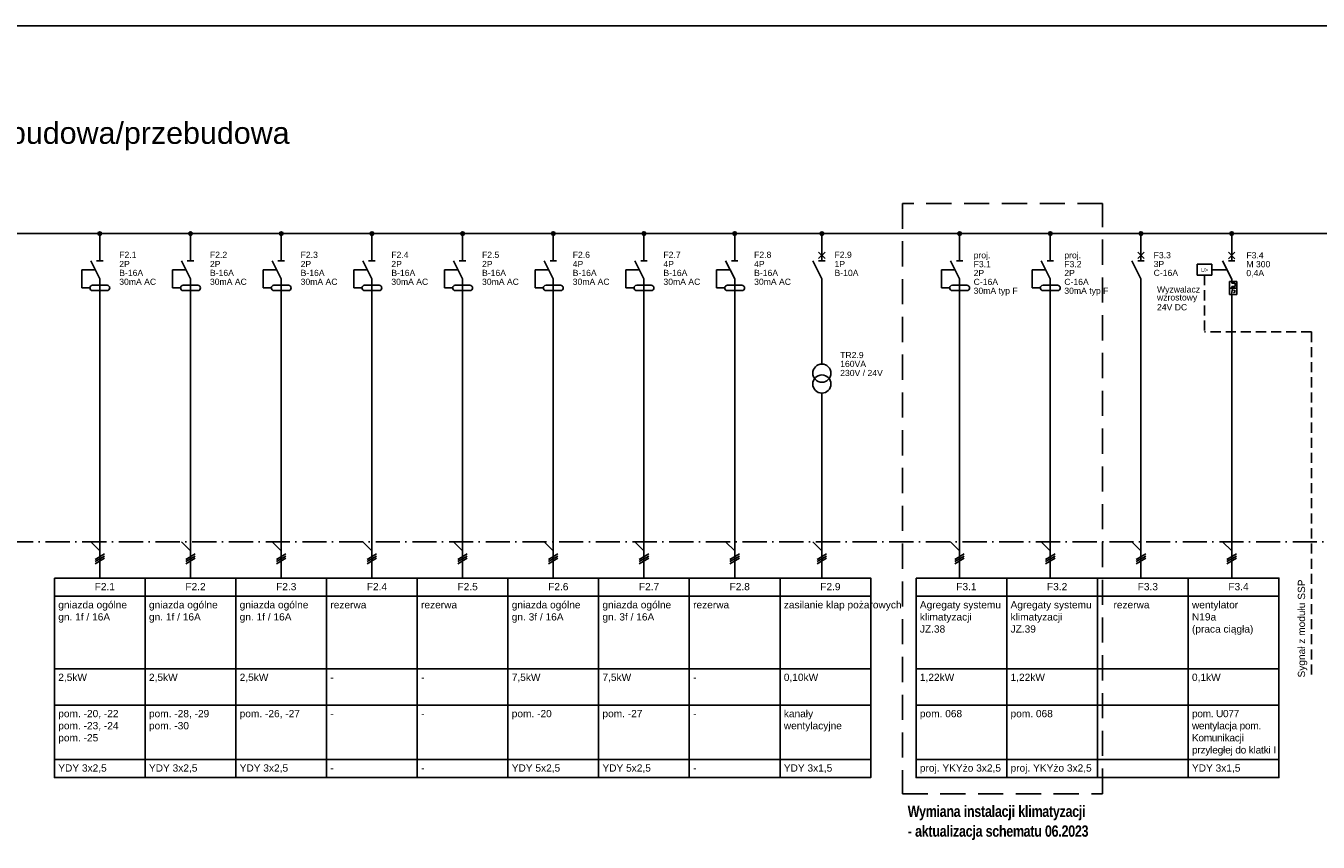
# Model space of a CAD drawing. Header units: centimetres. Extents: x -4250 to -484, y 169 to 6592.
# Tile 30 of 178: x -2486 to -2166, y 1343 to 1545. Entities that reach past the tile are written whole.
import ezdxf

# ---------------------------------------------------------------- set-up
doc = ezdxf.new("R2010")
doc.units = ezdxf.units.CM
doc.linetypes.add('ACAD_ISO10W100', pattern=[18, 12, -3, 0, -3])
doc.linetypes.add('DISCONTINU2', pattern=[0.375, 0.25, -0.125])
doc.layers.add('1', color=7, linetype='Continuous')
doc.styles.add('ARIAL', font='arial.ttf')
doc.styles.add('OPIS_LAYOUT', font='arial.ttf', dxfattribs={"width": 0.7})

msp = doc.modelspace()

# ---------------------------------------------------------------- linework, layer by layer
msp.add_line((-2761.068, 1545.4975), (-1843.9468, 1545.4975))
at = {"color": 1, "linetype": 'DISCONTINU2', "ltscale": 10}
for p, q in [((-2194.0734, 1483.6207), (-2194.0734, 1469.5281)), ((-2167.5538, 1469.5281), (-2194.0734, 1469.5281)), ((-2167.5538, 1469.5281), (-2167.5538, 1384.243))]:
    msp.add_line(p, q, dxfattribs=at)
at = {"color": 10, "linetype": 'DISCONTINU2', "ltscale": 25}
msp.add_lwpolyline([(-2268.9881, 1354.9407), (-2219.3344, 1354.9407), (-2219.3344, 1501.4054), (-2268.9881, 1501.4054)], close=True, dxfattribs=at)
at = {"linetype": 'ACAD_ISO10W100', "ltscale": 0.5}
msp.add_lwpolyline([(-2690.8734, 1417.4617), (-1897.0734, 1417.4617)], dxfattribs=at)
for points in [[(-2479.3734, 1408.4527), (-2456.8734, 1408.4527), (-2456.8734, 1403.9527), (-2479.3734, 1403.9527), (-2479.3734, 1408.4527)], [(-2456.8734, 1408.4527), (-2434.3734, 1408.4527), (-2434.3734, 1403.9527), (-2456.8734, 1403.9527), (-2456.8734, 1408.4527)], [(-2434.3734, 1408.4527), (-2411.8734, 1408.4527), (-2411.8734, 1403.9527), (-2434.3734, 1403.9527), (-2434.3734, 1408.4527)], [(-2411.8734, 1408.4527), (-2389.3734, 1408.4527), (-2389.3734, 1403.9527), (-2411.8734, 1403.9527), (-2411.8734, 1408.4527)], [(-2389.3734, 1408.4527), (-2366.8734, 1408.4527), (-2366.8734, 1403.9527), (-2389.3734, 1403.9527), (-2389.3734, 1408.4527)], [(-2366.8734, 1408.4527), (-2344.3734, 1408.4527), (-2344.3734, 1403.9527), (-2366.8734, 1403.9527), (-2366.8734, 1408.4527)], [(-2344.3734, 1408.4527), (-2321.8734, 1408.4527), (-2321.8734, 1403.9527), (-2344.3734, 1403.9527), (-2344.3734, 1408.4527)], [(-2321.8734, 1408.4527), (-2299.3734, 1408.4527), (-2299.3734, 1403.9527), (-2321.8734, 1403.9527), (-2321.8734, 1408.4527)], [(-2299.3734, 1408.4527), (-2276.8734, 1408.4527), (-2276.8734, 1403.9527), (-2299.3734, 1403.9527), (-2299.3734, 1408.4527)], [(-2479.3734, 1403.9527), (-2456.8734, 1403.9527), (-2456.8734, 1385.9527), (-2479.3734, 1385.9527), (-2479.3734, 1403.9527)], [(-2456.8734, 1403.9527), (-2434.3734, 1403.9527), (-2434.3734, 1385.9527), (-2456.8734, 1385.9527), (-2456.8734, 1403.9527)], [(-2434.3734, 1403.9527), (-2411.8734, 1403.9527), (-2411.8734, 1385.9527), (-2434.3734, 1385.9527), (-2434.3734, 1403.9527)], [(-2411.8734, 1403.9527), (-2389.3734, 1403.9527), (-2389.3734, 1385.9527), (-2411.8734, 1385.9527), (-2411.8734, 1403.9527)], [(-2389.3734, 1403.9527), (-2366.8734, 1403.9527), (-2366.8734, 1385.9527), (-2389.3734, 1385.9527), (-2389.3734, 1403.9527)], [(-2366.8734, 1403.9527), (-2344.3734, 1403.9527), (-2344.3734, 1385.9527), (-2366.8734, 1385.9527), (-2366.8734, 1403.9527)], [(-2344.3734, 1403.9527), (-2321.8734, 1403.9527), (-2321.8734, 1385.9527), (-2344.3734, 1385.9527), (-2344.3734, 1403.9527)], [(-2321.8734, 1403.9527), (-2299.3734, 1403.9527), (-2299.3734, 1385.9527), (-2321.8734, 1385.9527), (-2321.8734, 1403.9527)], [(-2299.3734, 1403.9527), (-2276.8734, 1403.9527), (-2276.8734, 1385.9527), (-2299.3734, 1385.9527), (-2299.3734, 1403.9527)], [(-2479.3734, 1385.9527), (-2456.8734, 1385.9527), (-2456.8734, 1376.9527), (-2479.3734, 1376.9527), (-2479.3734, 1385.9527)], [(-2456.8734, 1385.9527), (-2434.3734, 1385.9527), (-2434.3734, 1376.9527), (-2456.8734, 1376.9527), (-2456.8734, 1385.9527)], [(-2434.3734, 1385.9527), (-2411.8734, 1385.9527), (-2411.8734, 1376.9527), (-2434.3734, 1376.9527), (-2434.3734, 1385.9527)], [(-2411.8734, 1385.9527), (-2389.3734, 1385.9527), (-2389.3734, 1376.9527), (-2411.8734, 1376.9527), (-2411.8734, 1385.9527)], [(-2389.3734, 1385.9527), (-2366.8734, 1385.9527), (-2366.8734, 1376.9527), (-2389.3734, 1376.9527), (-2389.3734, 1385.9527)], [(-2366.8734, 1385.9527), (-2344.3734, 1385.9527), (-2344.3734, 1376.9527), (-2366.8734, 1376.9527), (-2366.8734, 1385.9527)], [(-2344.3734, 1385.9527), (-2321.8734, 1385.9527), (-2321.8734, 1376.9527), (-2344.3734, 1376.9527), (-2344.3734, 1385.9527)], [(-2321.8734, 1385.9527), (-2299.3734, 1385.9527), (-2299.3734, 1376.9527), (-2321.8734, 1376.9527), (-2321.8734, 1385.9527)], [(-2299.3734, 1385.9527), (-2276.8734, 1385.9527), (-2276.8734, 1376.9527), (-2299.3734, 1376.9527), (-2299.3734, 1385.9527)], [(-2479.3734, 1376.9527), (-2456.8734, 1376.9527), (-2456.8734, 1363.4527), (-2479.3734, 1363.4527), (-2479.3734, 1376.9527)], [(-2456.8734, 1376.9527), (-2434.3734, 1376.9527), (-2434.3734, 1363.4527), (-2456.8734, 1363.4527), (-2456.8734, 1376.9527)], [(-2434.3734, 1376.9527), (-2411.8734, 1376.9527), (-2411.8734, 1363.4527), (-2434.3734, 1363.4527), (-2434.3734, 1376.9527)], [(-2411.8734, 1376.9527), (-2389.3734, 1376.9527), (-2389.3734, 1363.4527), (-2411.8734, 1363.4527), (-2411.8734, 1376.9527)], [(-2389.3734, 1376.9527), (-2366.8734, 1376.9527), (-2366.8734, 1363.4527), (-2389.3734, 1363.4527), (-2389.3734, 1376.9527)], [(-2366.8734, 1376.9527), (-2344.3734, 1376.9527), (-2344.3734, 1363.4527), (-2366.8734, 1363.4527), (-2366.8734, 1376.9527)], [(-2344.3734, 1376.9527), (-2321.8734, 1376.9527), (-2321.8734, 1363.4527), (-2344.3734, 1363.4527), (-2344.3734, 1376.9527)], [(-2321.8734, 1376.9527), (-2299.3734, 1376.9527), (-2299.3734, 1363.4527), (-2321.8734, 1363.4527), (-2321.8734, 1376.9527)], [(-2299.3734, 1376.9527), (-2276.8734, 1376.9527), (-2276.8734, 1363.4527), (-2299.3734, 1363.4527), (-2299.3734, 1376.9527)], [(-2479.3734, 1363.4527), (-2456.8734, 1363.4527), (-2456.8734, 1358.9527), (-2479.3734, 1358.9527), (-2479.3734, 1363.4527)], [(-2456.8734, 1363.4527), (-2434.3734, 1363.4527), (-2434.3734, 1358.9527), (-2456.8734, 1358.9527), (-2456.8734, 1363.4527)], [(-2434.3734, 1363.4527), (-2411.8734, 1363.4527), (-2411.8734, 1358.9527), (-2434.3734, 1358.9527), (-2434.3734, 1363.4527)], [(-2411.8734, 1363.4527), (-2389.3734, 1363.4527), (-2389.3734, 1358.9527), (-2411.8734, 1358.9527), (-2411.8734, 1363.4527)], [(-2389.3734, 1363.4527), (-2366.8734, 1363.4527), (-2366.8734, 1358.9527), (-2389.3734, 1358.9527), (-2389.3734, 1363.4527)], [(-2366.8734, 1363.4527), (-2344.3734, 1363.4527), (-2344.3734, 1358.9527), (-2366.8734, 1358.9527), (-2366.8734, 1363.4527)], [(-2344.3734, 1363.4527), (-2321.8734, 1363.4527), (-2321.8734, 1358.9527), (-2344.3734, 1358.9527), (-2344.3734, 1363.4527)], [(-2321.8734, 1363.4527), (-2299.3734, 1363.4527), (-2299.3734, 1358.9527), (-2321.8734, 1358.9527), (-2321.8734, 1363.4527)], [(-2299.3734, 1363.4527), (-2276.8734, 1363.4527), (-2276.8734, 1358.9527), (-2299.3734, 1358.9527), (-2299.3734, 1363.4527)]]:
    msp.add_lwpolyline(points)
at = {"color": 4}
for points in [[(-2265.6234, 1408.4527), (-2243.1234, 1408.4527), (-2243.1234, 1403.9527), (-2265.6234, 1403.9527), (-2265.6234, 1408.4527)], [(-2243.1234, 1408.4527), (-2220.6234, 1408.4527), (-2220.6234, 1403.9527), (-2243.1234, 1403.9527), (-2243.1234, 1408.4527)], [(-2220.6234, 1408.4527), (-2198.1234, 1408.4527), (-2198.1234, 1403.9527), (-2220.6234, 1403.9527), (-2220.6234, 1408.4527)], [(-2265.6234, 1403.9527), (-2243.1234, 1403.9527), (-2243.1234, 1385.9527), (-2265.6234, 1385.9527), (-2265.6234, 1403.9527)], [(-2243.1234, 1403.9527), (-2220.6234, 1403.9527), (-2220.6234, 1385.9527), (-2243.1234, 1385.9527), (-2243.1234, 1403.9527)], [(-2220.6234, 1403.9527), (-2198.1234, 1403.9527), (-2198.1234, 1385.9527), (-2220.6234, 1385.9527), (-2220.6234, 1403.9527)], [(-2265.6234, 1385.9527), (-2243.1234, 1385.9527), (-2243.1234, 1376.9527), (-2265.6234, 1376.9527), (-2265.6234, 1385.9527)], [(-2220.6234, 1385.9527), (-2198.1234, 1385.9527), (-2198.1234, 1376.9527), (-2220.6234, 1376.9527), (-2220.6234, 1385.9527)], [(-2265.6234, 1376.9527), (-2243.1234, 1376.9527), (-2243.1234, 1363.4527), (-2265.6234, 1363.4527), (-2265.6234, 1376.9527)], [(-2243.1234, 1376.9527), (-2220.6234, 1376.9527), (-2220.6234, 1363.4527), (-2243.1234, 1363.4527), (-2243.1234, 1376.9527)], [(-2220.6234, 1376.9527), (-2198.1234, 1376.9527), (-2198.1234, 1363.4527), (-2220.6234, 1363.4527), (-2220.6234, 1376.9527)], [(-2265.6234, 1363.4527), (-2243.1234, 1363.4527), (-2243.1234, 1358.9527), (-2265.6234, 1358.9527), (-2265.6234, 1363.4527)], [(-2243.1234, 1363.4527), (-2220.6234, 1363.4527), (-2220.6234, 1358.9527), (-2243.1234, 1358.9527), (-2243.1234, 1363.4527)], [(-2220.6234, 1363.4527), (-2198.1234, 1363.4527), (-2198.1234, 1358.9527), (-2220.6234, 1358.9527), (-2220.6234, 1363.4527)]]:
    msp.add_lwpolyline(points, dxfattribs=at)
at = {"color": 1}
for points in [[(-2198.1234, 1408.4527), (-2175.6234, 1408.4527), (-2175.6234, 1403.9527), (-2198.1234, 1403.9527), (-2198.1234, 1408.4527)], [(-2198.1234, 1403.9527), (-2175.6234, 1403.9527), (-2175.6234, 1385.9527), (-2198.1234, 1385.9527), (-2198.1234, 1403.9527)], [(-2198.1234, 1385.9527), (-2175.6234, 1385.9527), (-2175.6234, 1376.9527), (-2198.1234, 1376.9527), (-2198.1234, 1385.9527)], [(-2198.1234, 1376.9527), (-2175.6234, 1376.9527), (-2175.6234, 1363.4527), (-2198.1234, 1363.4527), (-2198.1234, 1376.9527)], [(-2198.1234, 1363.4527), (-2175.6234, 1363.4527), (-2175.6234, 1358.9527), (-2198.1234, 1358.9527), (-2198.1234, 1363.4527)]]:
    msp.add_lwpolyline(points, dxfattribs=at)
at = {"color": 7}
msp.add_lwpolyline([(-2243.1234, 1385.9527), (-2220.6234, 1385.9527), (-2220.6234, 1376.9527), (-2243.1234, 1376.9527), (-2243.1234, 1385.9527)], dxfattribs=at)
at = {"layer": '1'}
for p, q in [((-2693.1234, 1493.9617), (-1881.5777, 1493.9617)), ((-2195.8734, 1486.3207), (-2195.8734, 1483.6207)), ((-2192.2734, 1486.3207), (-2195.8734, 1486.3207)), ((-2192.2734, 1486.3207), (-2192.2734, 1483.6207)), ((-2192.2734, 1483.6207), (-2195.8734, 1483.6207)), ((-2468.1234, 1478.2117), (-2468.1234, 1408.4527)), ((-2445.6234, 1478.2117), (-2445.6234, 1408.4527)), ((-2423.1234, 1478.2117), (-2423.1234, 1408.4527)), ((-2400.6234, 1478.2117), (-2400.6234, 1408.4527)), ((-2378.1234, 1478.2117), (-2378.1234, 1408.4527)), ((-2355.6234, 1478.2117), (-2355.6234, 1408.4527)), ((-2333.1234, 1478.2117), (-2333.1234, 1408.4527)), ((-2310.6234, 1478.2117), (-2310.6234, 1408.4527)), ((-2254.8234, 1478.2117), (-2254.8234, 1408.4527)), ((-2232.3234, 1478.2117), (-2232.3234, 1408.4527)), ((-2209.8234, 1478.2117), (-2209.8234, 1408.4527)), ((-2187.3234, 1475.9167), (-2187.3234, 1408.4527)), ((-2470.3734, 1417.4617), (-2468.1234, 1415.2117)), ((-2447.8734, 1417.4617), (-2445.6234, 1415.2117)), ((-2425.3734, 1417.4617), (-2423.1234, 1415.2117)), ((-2402.8734, 1417.4617), (-2400.6234, 1415.2117)), ((-2380.3734, 1417.4617), (-2378.1234, 1415.2117)), ((-2357.8734, 1417.4617), (-2355.6234, 1415.2117)), ((-2335.3734, 1417.4617), (-2333.1234, 1415.2117)), ((-2312.8734, 1417.4617), (-2310.6234, 1415.2117)), ((-2257.0734, 1417.4617), (-2254.8234, 1415.2117)), ((-2234.5734, 1417.4617), (-2232.3234, 1415.2117)), ((-2212.0734, 1417.4617), (-2209.8234, 1415.2117)), ((-2189.5734, 1417.4617), (-2187.3234, 1415.2117)), ((-2469.2934, 1413.0967), (-2466.9534, 1414.4467)), ((-2469.2934, 1412.5567), (-2466.9534, 1413.9067)), ((-2446.7934, 1413.0967), (-2444.4534, 1414.4467)), ((-2446.7934, 1412.5567), (-2444.4534, 1413.9067)), ((-2424.2934, 1413.0967), (-2421.9534, 1414.4467)), ((-2424.2934, 1412.5567), (-2421.9534, 1413.9067)), ((-2401.7934, 1413.0967), (-2399.4534, 1414.4467)), ((-2401.7934, 1412.5567), (-2399.4534, 1413.9067)), ((-2379.2934, 1413.0967), (-2376.9534, 1414.4467)), ((-2379.2934, 1412.5567), (-2376.9534, 1413.9067)), ((-2356.7934, 1413.0967), (-2354.4534, 1414.4467)), ((-2356.7934, 1412.5567), (-2354.4534, 1413.9067)), ((-2334.2934, 1413.0967), (-2331.9534, 1414.4467)), ((-2334.2934, 1412.5567), (-2331.9534, 1413.9067)), ((-2311.7934, 1413.0967), (-2309.4534, 1414.4467)), ((-2311.7934, 1412.5567), (-2309.4534, 1413.9067)), ((-2255.9934, 1413.0967), (-2253.6534, 1414.4467)), ((-2255.9934, 1412.5567), (-2253.6534, 1413.9067)), ((-2233.4934, 1413.0967), (-2231.1534, 1414.4467)), ((-2233.4934, 1412.5567), (-2231.1534, 1413.9067)), ((-2210.9934, 1413.0967), (-2208.6534, 1414.4467)), ((-2210.9934, 1412.5567), (-2208.6534, 1413.9067)), ((-2188.4934, 1413.0967), (-2186.1534, 1414.4467)), ((-2188.4934, 1412.5567), (-2186.1534, 1413.9067)), ((-2469.2934, 1412.0167), (-2466.9534, 1413.3667)), ((-2446.7934, 1412.0167), (-2444.4534, 1413.3667)), ((-2424.2934, 1412.0167), (-2421.9534, 1413.3667)), ((-2401.7934, 1412.0167), (-2399.4534, 1413.3667)), ((-2379.2934, 1412.0167), (-2376.9534, 1413.3667)), ((-2356.7934, 1412.0167), (-2354.4534, 1413.3667)), ((-2334.2934, 1412.0167), (-2331.9534, 1413.3667)), ((-2311.7934, 1412.0167), (-2309.4534, 1413.3667)), ((-2255.9934, 1412.0167), (-2253.6534, 1413.3667)), ((-2233.4934, 1412.0167), (-2231.1534, 1413.3667)), ((-2210.9934, 1412.0167), (-2208.6534, 1413.3667)), ((-2188.4934, 1412.0167), (-2186.1534, 1413.3667))]:
    msp.add_line(p, q, dxfattribs=at)
at = {"layer": '1', "color": 3}
for p, q in [((-2468.1234, 1493.9617), (-2468.1234, 1491.6667)), ((-2468.1234, 1493.9617), (-2468.1234, 1491.6667)), ((-2468.1234, 1491.7117), (-2468.1234, 1487.2117)), ((-2445.6234, 1493.9617), (-2445.6234, 1491.6667)), ((-2445.6234, 1493.9617), (-2445.6234, 1491.6667)), ((-2445.6234, 1491.7117), (-2445.6234, 1487.2117)), ((-2423.1234, 1493.9617), (-2423.1234, 1491.6667)), ((-2423.1234, 1493.9617), (-2423.1234, 1491.6667)), ((-2423.1234, 1491.7117), (-2423.1234, 1487.2117)), ((-2400.6234, 1493.9617), (-2400.6234, 1491.6667)), ((-2400.6234, 1493.9617), (-2400.6234, 1491.6667)), ((-2400.6234, 1491.7117), (-2400.6234, 1487.2117)), ((-2378.1234, 1493.9617), (-2378.1234, 1491.6667)), ((-2378.1234, 1493.9617), (-2378.1234, 1491.6667)), ((-2378.1234, 1491.7117), (-2378.1234, 1487.2117)), ((-2355.6234, 1493.9617), (-2355.6234, 1491.6667)), ((-2355.6234, 1493.9617), (-2355.6234, 1491.6667)), ((-2355.6234, 1491.7117), (-2355.6234, 1487.2117)), ((-2333.1234, 1493.9617), (-2333.1234, 1491.6667)), ((-2333.1234, 1493.9617), (-2333.1234, 1491.6667)), ((-2333.1234, 1491.7117), (-2333.1234, 1487.2117)), ((-2310.6234, 1493.9617), (-2310.6234, 1491.6667)), ((-2310.6234, 1493.9617), (-2310.6234, 1491.6667)), ((-2310.6234, 1491.7117), (-2310.6234, 1487.2117)), ((-2288.9935, 1493.9617), (-2288.9935, 1491.6667)), ((-2288.9935, 1491.7117), (-2288.9935, 1487.2117)), ((-2254.8234, 1493.9617), (-2254.8234, 1491.6667)), ((-2254.8234, 1491.7117), (-2254.8234, 1487.2117)), ((-2232.3234, 1493.9617), (-2232.3234, 1491.6667)), ((-2232.3234, 1491.7117), (-2232.3234, 1487.2117)), ((-2209.8234, 1493.9617), (-2209.8234, 1491.6667)), ((-2209.8234, 1491.7117), (-2209.8234, 1487.2117)), ((-2187.3234, 1493.9617), (-2187.3234, 1491.6667)), ((-2187.3234, 1491.6667), (-2187.3234, 1487.1667)), ((-2288.1835, 1487.7517), (-2289.8035, 1489.3717)), ((-2289.8035, 1487.7517), (-2288.1835, 1489.3717)), ((-2209.0134, 1487.7517), (-2210.6334, 1489.3717)), ((-2210.6334, 1487.7517), (-2209.0134, 1489.3717)), ((-2186.5134, 1487.7067), (-2188.1334, 1489.3267)), ((-2188.1334, 1487.7067), (-2186.5134, 1489.3267)), ((-2469.2484, 1484.9617), (-2472.6234, 1484.9617)), ((-2472.6234, 1484.9617), (-2472.6234, 1480.4617)), ((-2468.1234, 1482.7117), (-2470.3734, 1487.2117)), ((-2468.9334, 1487.2117), (-2467.3134, 1487.2117)), ((-2450.1234, 1484.9617), (-2450.1234, 1480.4617)), ((-2446.7484, 1484.9617), (-2450.1234, 1484.9617)), ((-2445.6234, 1482.7117), (-2447.8734, 1487.2117)), ((-2446.4334, 1487.2117), (-2444.8134, 1487.2117)), ((-2427.6234, 1484.9617), (-2427.6234, 1480.4617)), ((-2424.2484, 1484.9617), (-2427.6234, 1484.9617)), ((-2423.1234, 1482.7117), (-2425.3734, 1487.2117)), ((-2423.9334, 1487.2117), (-2422.3134, 1487.2117)), ((-2401.7484, 1484.9617), (-2405.1234, 1484.9617)), ((-2405.1234, 1484.9617), (-2405.1234, 1480.4617)), ((-2400.6234, 1482.7117), (-2402.8734, 1487.2117)), ((-2401.4334, 1487.2117), (-2399.8134, 1487.2117)), ((-2379.2484, 1484.9617), (-2382.6234, 1484.9617)), ((-2382.6234, 1484.9617), (-2382.6234, 1480.4617)), ((-2378.1234, 1482.7117), (-2380.3734, 1487.2117)), ((-2378.9334, 1487.2117), (-2377.3134, 1487.2117)), ((-2360.1234, 1484.9617), (-2360.1234, 1480.4617)), ((-2356.7484, 1484.9617), (-2360.1234, 1484.9617)), ((-2355.6234, 1482.7117), (-2357.8734, 1487.2117)), ((-2356.4334, 1487.2117), (-2354.8134, 1487.2117)), ((-2334.2484, 1484.9617), (-2337.6234, 1484.9617)), ((-2337.6234, 1484.9617), (-2337.6234, 1480.4617)), ((-2333.1234, 1482.7117), (-2335.3734, 1487.2117)), ((-2333.9334, 1487.2117), (-2332.3134, 1487.2117)), ((-2315.1234, 1484.9617), (-2315.1234, 1480.4617)), ((-2311.7484, 1484.9617), (-2315.1234, 1484.9617)), ((-2310.6234, 1482.7117), (-2312.8734, 1487.2117)), ((-2311.4334, 1487.2117), (-2309.8134, 1487.2117)), ((-2288.9935, 1482.7117), (-2291.2435, 1487.2117)), ((-2288.1835, 1487.2117), (-2289.8035, 1487.2117)), ((-2255.9484, 1484.9617), (-2259.3234, 1484.9617)), ((-2259.3234, 1484.9617), (-2259.3234, 1480.4617)), ((-2254.8234, 1482.7117), (-2257.0734, 1487.2117)), ((-2255.6334, 1487.2117), (-2254.0134, 1487.2117)), ((-2233.4484, 1484.9617), (-2236.8234, 1484.9617)), ((-2236.8234, 1484.9617), (-2236.8234, 1480.4617)), ((-2232.3234, 1482.7117), (-2234.5734, 1487.2117)), ((-2233.1334, 1487.2117), (-2231.5134, 1487.2117)), ((-2209.8234, 1482.7117), (-2212.0734, 1487.2117)), ((-2209.0134, 1487.2117), (-2210.6334, 1487.2117)), ((-2188.4484, 1484.9617), (-2192.2734, 1484.9707)), ((-2187.3234, 1482.6667), (-2189.5734, 1487.1667)), ((-2186.5134, 1487.1667), (-2188.1334, 1487.1667)), ((-2468.1234, 1482.7117), (-2468.1234, 1478.2117)), ((-2445.6234, 1482.7117), (-2445.6234, 1478.2117)), ((-2423.1234, 1482.7117), (-2423.1234, 1478.2117)), ((-2400.6234, 1482.7117), (-2400.6234, 1478.2117)), ((-2378.1234, 1482.7117), (-2378.1234, 1478.2117)), ((-2355.6234, 1482.7117), (-2355.6234, 1478.2117)), ((-2333.1234, 1482.7117), (-2333.1234, 1478.2117)), ((-2310.6234, 1482.7117), (-2310.6234, 1478.2117)), ((-2288.9935, 1482.7117), (-2288.9935, 1461.5617)), ((-2254.8234, 1482.7117), (-2254.8234, 1478.2117)), ((-2232.3234, 1482.7117), (-2232.3234, 1478.2117)), ((-2209.8234, 1482.7117), (-2209.8234, 1478.2117)), ((-2187.8634, 1482.0367), (-2187.8634, 1478.7967)), ((-2187.8634, 1482.0367), (-2186.0634, 1482.0367)), ((-2187.3234, 1482.6667), (-2187.3234, 1481.6767)), ((-2187.3234, 1481.6767), (-2186.4234, 1481.6767)), ((-2186.4234, 1481.6767), (-2186.4234, 1480.7767)), ((-2186.0634, 1482.0367), (-2186.0634, 1478.7967)), ((-2472.6234, 1480.4617), (-2470.5984, 1480.4617)), ((-2466.3234, 1481.1367), (-2469.9234, 1481.1367)), ((-2469.9234, 1479.7867), (-2466.3234, 1479.7867)), ((-2450.1234, 1480.4617), (-2448.0984, 1480.4617)), ((-2443.8234, 1481.1367), (-2447.4234, 1481.1367)), ((-2447.4234, 1479.7867), (-2443.8234, 1479.7867)), ((-2427.6234, 1480.4617), (-2425.5984, 1480.4617)), ((-2421.3234, 1481.1367), (-2424.9234, 1481.1367)), ((-2424.9234, 1479.7867), (-2421.3234, 1479.7867)), ((-2405.1234, 1480.4617), (-2403.0984, 1480.4617)), ((-2398.8234, 1481.1367), (-2402.4234, 1481.1367)), ((-2402.4234, 1479.7867), (-2398.8234, 1479.7867)), ((-2382.6234, 1480.4617), (-2380.5984, 1480.4617)), ((-2376.3234, 1481.1367), (-2379.9234, 1481.1367)), ((-2379.9234, 1479.7867), (-2376.3234, 1479.7867)), ((-2360.1234, 1480.4617), (-2358.0984, 1480.4617)), ((-2353.8234, 1481.1367), (-2357.4234, 1481.1367)), ((-2357.4234, 1479.7867), (-2353.8234, 1479.7867)), ((-2337.6234, 1480.4617), (-2335.5984, 1480.4617)), ((-2331.3234, 1481.1367), (-2334.9234, 1481.1367)), ((-2334.9234, 1479.7867), (-2331.3234, 1479.7867)), ((-2315.1234, 1480.4617), (-2313.0984, 1480.4617)), ((-2308.8234, 1481.1367), (-2312.4234, 1481.1367)), ((-2312.4234, 1479.7867), (-2308.8234, 1479.7867)), ((-2259.3234, 1480.4617), (-2257.2984, 1480.4617)), ((-2253.0234, 1481.1367), (-2256.6234, 1481.1367)), ((-2256.6234, 1479.7867), (-2253.0234, 1479.7867)), ((-2236.8234, 1480.4617), (-2234.7984, 1480.4617)), ((-2230.5234, 1481.1367), (-2234.1234, 1481.1367)), ((-2234.1234, 1479.7867), (-2230.5234, 1479.7867)), ((-2187.8634, 1480.4167), (-2186.0634, 1480.4167)), ((-2187.8634, 1478.7967), (-2186.0634, 1478.7967)), ((-2187.4584, 1479.2467), (-2187.1884, 1479.2467)), ((-2187.3234, 1480.7767), (-2187.3234, 1480.4167)), ((-2187.3234, 1480.7767), (-2186.4234, 1480.7767)), ((-2187.1974, 1479.9667), (-2187.3234, 1479.2467)), ((-2187.3234, 1479.9667), (-2187.0624, 1479.9667)), ((-2187.3234, 1478.7967), (-2187.3234, 1478.1667)), ((-2187.3234, 1478.2117), (-2187.3234, 1475.9167)), ((-2186.8824, 1479.9667), (-2186.3424, 1479.6067)), ((-2186.3424, 1479.6067), (-2186.8824, 1479.2467))]:
    msp.add_line(p, q, dxfattribs=at)
at = {"layer": '1', "lineweight": 15}
msp.add_line((-2187.3234, 1475.9167), (-2187.3234, 1475.9167), dxfattribs=at)
at = {"layer": '1', "color": 0}
for p, q in [((-2288.9935, 1454.3617), (-2288.9935, 1408.4527)), ((-2291.2435, 1417.4617), (-2288.9935, 1415.2117)), ((-2290.1635, 1413.0967), (-2287.8235, 1414.4467)), ((-2290.1635, 1412.5567), (-2287.8235, 1413.9067)), ((-2290.1635, 1412.0167), (-2287.8235, 1413.3667))]:
    msp.add_line(p, q, dxfattribs=at)
for centre in [(-2288.9935, 1459.3117), (-2288.9935, 1456.6117)]:
    msp.add_circle(centre, 2.25, dxfattribs=at)
at = {"layer": '1', "color": 3}
for centre, start, end in [((-2469.9234, 1480.4617), 90, 270), ((-2466.3234, 1480.4617), 270, 90), ((-2447.4234, 1480.4617), 90, 270), ((-2443.8234, 1480.4617), 270, 90), ((-2424.9234, 1480.4617), 90, 270), ((-2421.3234, 1480.4617), 270, 90), ((-2402.4234, 1480.4617), 90, 270), ((-2398.8234, 1480.4617), 270, 90), ((-2379.9234, 1480.4617), 90, 270), ((-2376.3234, 1480.4617), 270, 90), ((-2357.4234, 1480.4617), 90, 270), ((-2353.8234, 1480.4617), 270, 90), ((-2334.9234, 1480.4617), 90, 270), ((-2331.3234, 1480.4617), 270, 90), ((-2312.4234, 1480.4617), 90, 270), ((-2308.8234, 1480.4617), 270, 90), ((-2256.6234, 1480.4617), 90, 270), ((-2253.0234, 1480.4617), 270, 90), ((-2234.1234, 1480.4617), 90, 270), ((-2230.5234, 1480.4617), 270, 90)]:
    msp.add_arc(centre, 0.675, start, end, dxfattribs=at)
at = {"layer": 'Defpoints', "color": 3, "linetype": 'Continuous'}
for centre in [(-2468.1234, 1493.9617), (-2445.6234, 1493.9617), (-2423.1234, 1493.9617), (-2400.6234, 1493.9617), (-2378.1234, 1493.9617), (-2355.6234, 1493.9617), (-2333.1234, 1493.9617), (-2310.6234, 1493.9617), (-2288.9935, 1493.9617), (-2254.8234, 1493.9617), (-2232.3234, 1493.9617), (-2209.8234, 1493.9617), (-2187.3234, 1493.9617)]:
    msp.add_circle(centre, 0.45, dxfattribs=at)

# ---------------------------------------------------------------- texts
at = {"color": 3, "style": 'ARIAL'}
for s, p in [('F2.1', (-2469.3924, 1405.4377)), ('F2.2', (-2446.8924, 1405.4377)), ('F2.3', (-2424.3924, 1405.4377)), ('F2.4', (-2401.8924, 1405.4377)), ('F2.5', (-2379.3924, 1405.4377)), ('F2.6', (-2356.8924, 1405.4377)), ('F2.7', (-2334.3924, 1405.4377)), ('F2.8', (-2311.8924, 1405.4377)), ('F2.9', (-2289.3924, 1405.4377))]:
    msp.add_text(s, height=1.8, dxfattribs=at).set_placement(p)
at = {"color": 4, "style": 'ARIAL'}
for s, p in [('F3.1', (-2255.6424, 1405.4377)), ('F3.2', (-2233.1424, 1405.4377)), ('F3.3', (-2210.6424, 1405.4377))]:
    msp.add_text(s, height=1.8, dxfattribs=at).set_placement(p)
at = {"color": 1, "style": 'ARIAL'}
msp.add_text('F3.4', height=1.8, dxfattribs=at).set_placement((-2188.1424, 1405.4377))
at = {"color": 1, "linetype": 'Continuous', "insert": (-2169.7423, 1408.1116), "char_height": 1.8, "width": 36.6399, "attachment_point": 6, "rotation": 90, "style": 'ARIAL'}
msp.add_mtext('\\fArial|b0|i0|c238|p34;Sygnał z modułu SSP', dxfattribs=at)
at = {"color": 3, "linetype": 'Continuous', "char_height": 1.8, "width": 27.81648, "attachment_point": 1, "style": 'ARIAL'}
for s, insert in [('{\\fArial|b0|i0|c238|p34;gniazda ogólne\\Pgn. 1f / 16A}', (-2478.4284, 1402.7377)), ('{\\fArial|b0|i0|c238|p34;gniazda ogólne\\Pgn. 1f / 16A}', (-2455.9284, 1402.7377)), ('{\\fArial|b0|i0|c238|p34;gniazda ogólne\\Pgn. 1f / 16A}', (-2433.4284, 1402.7377)), ('{\\fArial|b0|i0|c238|p34;rezerwa}', (-2410.9284, 1402.7377)), ('{\\fArial|b0|i0|c238|p34;rezerwa}', (-2388.4284, 1402.7377)), ('{\\fArial|b0|i0|c238|p34;gniazda ogólne\\Pgn. 3f / 16A}', (-2365.9284, 1402.7377)), ('{\\fArial|b0|i0|c238|p34;gniazda ogólne\\Pgn. 3f / 16A}', (-2343.4284, 1402.7377)), ('{\\fArial|b0|i0|c238|p34;rezerwa}', (-2320.9284, 1402.7377)), ('{\\fArial|b0|i0|c238|p34;zasilanie klap pożarowych}', (-2298.4284, 1402.7377)), ('{\\fArial|b0|i0|c238|p34;2,5kW}', (-2478.4284, 1384.7377)), ('{\\fArial|b0|i0|c238|p34;2,5kW}', (-2455.9284, 1384.7377)), ('{\\fArial|b0|i0|c238|p34;2,5kW}', (-2433.4284, 1384.7377)), ('{\\fArial|b0|i0|c238|p34;-}', (-2410.9284, 1384.7377)), ('{\\fArial|b0|i0|c238|p34;-}', (-2388.4284, 1384.7377)), ('{\\fArial|b0|i0|c238|p34;7,5kW}', (-2365.9284, 1384.7377)), ('{\\fArial|b0|i0|c238|p34;7,5kW}', (-2343.4284, 1384.7377)), ('{\\fArial|b0|i0|c238|p34;-}', (-2320.9284, 1384.7377)), ('{\\fArial|b0|i0|c238|p34;0,10kW}', (-2298.4284, 1384.7377)), ('{\\fArial|b0|i0|c238|p34;pom. -20, -22\\Ppom. -23, -24\\Ppom. -25}', (-2478.4284, 1375.7377)), ('{\\fArial|b0|i0|c238|p34;pom. -28, -29\\Ppom. -30}', (-2455.9284, 1375.7377)), ('{\\fArial|b0|i0|c238|p34;pom. -26, -27}', (-2433.4284, 1375.7377)), ('{\\fArial|b0|i0|c238|p34;pom. -20}', (-2365.9284, 1375.7377)), ('{\\fArial|b0|i0|c238|p34;pom. -27}', (-2343.4284, 1375.7377)), ('{\\fArial|b0|i0|c238|p34;kanały\\Pwentylacyjne}', (-2298.4284, 1375.7377)), ('{\\fArial|b0|i0|c238|p34;-}', (-2410.9284, 1375.7377)), ('{\\fArial|b0|i0|c238|p34;-}', (-2388.4284, 1375.7377)), ('{\\fArial|b0|i0|c238|p34;-}', (-2320.9284, 1375.7377)), ('{\\fArial|b0|i0|c238|p34;YDY 3x2,5}', (-2478.4284, 1362.2377)), ('{\\fArial|b0|i0|c238|p34;YDY 3x2,5}', (-2455.9284, 1362.2377)), ('{\\fArial|b0|i0|c238|p34;YDY 3x2,5}', (-2433.4284, 1362.2377)), ('{\\fArial|b0|i0|c238|p34;-}', (-2410.9284, 1362.2377)), ('{\\fArial|b0|i0|c238|p34;-}', (-2388.4284, 1362.2377)), ('{\\fArial|b0|i0|c238|p34;YDY 5x2,5}', (-2365.9284, 1362.2377)), ('{\\fArial|b0|i0|c238|p34;YDY 5x2,5}', (-2343.4284, 1362.2377)), ('{\\fArial|b0|i0|c238|p34;-}', (-2320.9284, 1362.2377)), ('{\\fArial|b0|i0|c238|p34;YDY 3x1,5}', (-2298.4284, 1362.2377))]:
    msp.add_mtext(s, dxfattribs=dict(at, insert=insert))
at = {"color": 4, "linetype": 'Continuous', "char_height": 1.8, "width": 27.81648, "attachment_point": 1, "style": 'ARIAL'}
for s, insert in [('Agregaty systemu klimatyzacji\\PJZ.38', (-2264.6784, 1402.7377)), ('Agregaty systemu klimatyzacji\\PJZ.39', (-2242.1784, 1402.7377)), ('{\\fArial|b0|i0|c238|p34;rezerwa}', (-2216.6471, 1402.7377)), ('1,22kW', (-2264.6784, 1384.7377)), ('1,22kW', (-2242.1784, 1384.7377)), ('pom. 068', (-2264.6784, 1375.7377)), ('pom. 068', (-2242.1784, 1375.7377)), ('proj. YKYżo 3x2,5', (-2264.6784, 1362.2377)), ('proj. YKYżo 3x2,5', (-2242.1784, 1362.2377))]:
    msp.add_mtext(s, dxfattribs=dict(at, insert=insert))
at = {"color": 1, "linetype": 'Continuous', "char_height": 1.8, "width": 27.81648, "attachment_point": 1, "style": 'ARIAL'}
for s, insert in [('\\fArial|b0|i0|c238|p34;wentylator\\PN19a\\P(praca ciągła)', (-2197.1784, 1402.7377)), ('\\fArial|b0|i0|c238|p34;0,1kW', (-2197.1784, 1384.7377)), ('\\fArial|b0|i0|c238|p34;\\T0.95;pom. U077\\Pwentylacja pom.\\PKomunikacji\\Pprzyległej do klatki I', (-2197.1784, 1375.7377)), ('{\\fArial|b0|i0|c238|p34;YDY 3x1,5}', (-2197.1784, 1362.2377))]:
    msp.add_mtext(s, dxfattribs=dict(at, insert=insert))
at = {"char_height": 2.8, "width": 97.718184, "attachment_point": 4, "style": 'OPIS_LAYOUT'}
for s, insert in [('{\\fArial|b1|i0|c238|p34;\\W0.8;\\T0.95;Wymiana instalacji klimatyzacji }', (-2267.6973, 1350.1796)), ('{\\fArial|b1|i0|c238|p34;\\W0.8;\\T0.95;- aktualizacja schematu 06.2023}', (-2267.6973, 1345.2578))]:
    msp.add_mtext(s, dxfattribs=dict(at, insert=insert))
at = {"layer": '1', "color": 3, "style": 'ARIAL'}
for s, p in [('F2.1', (-2463.2994, 1487.9224)), ('F2.2', (-2440.7994, 1487.9224)), ('F2.3', (-2418.2994, 1487.9224)), ('F2.4', (-2395.7994, 1487.9224)), ('F2.5', (-2373.2994, 1487.9224)), ('F2.6', (-2350.7994, 1487.9224)), ('F2.7', (-2328.2994, 1487.9224)), ('F2.8', (-2305.7994, 1487.9224)), ('F2.9', (-2285.8525, 1487.9224)), ('proj.', (-2251.3434, 1487.8144)), ('proj.', (-2228.8434, 1487.8144)), ('F3.3', (-2206.6824, 1487.8291)), ('F3.4', (-2183.6784, 1487.7967)), ('2P', (-2463.2994, 1485.6367)), ('B-16A', (-2463.2994, 1483.4317)), ('2P', (-2440.7994, 1485.6367)), ('B-16A', (-2440.7994, 1483.4317)), ('2P', (-2418.2994, 1485.6367)), ('B-16A', (-2418.2994, 1483.4317)), ('2P', (-2395.7994, 1485.6367)), ('B-16A', (-2395.7994, 1483.4317)), ('2P', (-2373.2994, 1485.6367)), ('B-16A', (-2373.2994, 1483.4317)), ('4P', (-2350.7994, 1485.6367)), ('B-16A', (-2350.7994, 1483.4317)), ('4P', (-2328.2994, 1485.6367)), ('B-16A', (-2328.2994, 1483.4317)), ('4P', (-2305.7994, 1485.6367)), ('B-16A', (-2305.7994, 1483.4317)), ('1P', (-2285.8525, 1485.6367)), ('B-10A', (-2285.8525, 1483.4317)), ('2P', (-2251.3434, 1483.4044)), ('F3.1', (-2251.3434, 1485.6094)), ('2P', (-2228.8434, 1483.4044)), ('F3.2', (-2228.8434, 1485.6094)), ('3P', (-2206.6824, 1485.6367)), ('C-16A', (-2206.6824, 1483.4317)), ('0,4A', (-2183.6784, 1483.3867)), ('M 300', (-2183.6784, 1485.5917)), ('30mA AC', (-2463.2994, 1481.2267)), ('30mA AC', (-2440.7994, 1481.2267)), ('30mA AC', (-2418.2994, 1481.2267)), ('30mA AC', (-2395.7994, 1481.2267)), ('30mA AC', (-2373.2994, 1481.2267)), ('30mA AC', (-2350.7994, 1481.2267)), ('30mA AC', (-2328.2994, 1481.2267)), ('30mA AC', (-2305.7994, 1481.2267)), ('C-16A', (-2251.3434, 1481.1994)), ('C-16A', (-2228.8434, 1481.1994)), ('30mA typ F', (-2251.3434, 1478.9944)), ('30mA typ F', (-2228.8434, 1478.9944)), ('Wyzwalacz', (-2205.8484, 1479.3223)), ('wzrostowy', (-2205.8484, 1477.3423)), ('24V DC', (-2205.8484, 1474.9123)), ('TR2.9', (-2284.4485, 1463.0467)), ('160VA', (-2284.4485, 1460.8417)), ('230V / 24V', (-2284.4485, 1458.5917))]:
    msp.add_text(s, height=1.53, dxfattribs=at).set_placement(p)
at = {"layer": '1', "style": 'ARIAL'}
msp.add_text('U>', height=1.008, dxfattribs=at).set_placement((-2194.9914, 1484.4347))
at = {"layer": '1', "color": 1, "insert": (-2693.1234, 1521.6176), "char_height": 5.4, "width": 290.356094, "attachment_point": 1}
msp.add_mtext('\\fArial|b0|i0|c238|p34;TPW (tablica potrzeb własnych RGnn i RSN) - istniejąca, rozbudowa/przebudowa\\P\\H0.6667x;In = 100A; Un= 230/400V; Icw=6kA\\PObudowa wisząca, IP20, metalowa z drzwiami pełnymi.', dxfattribs=at)

doc.saveas('drawing.dxf')
